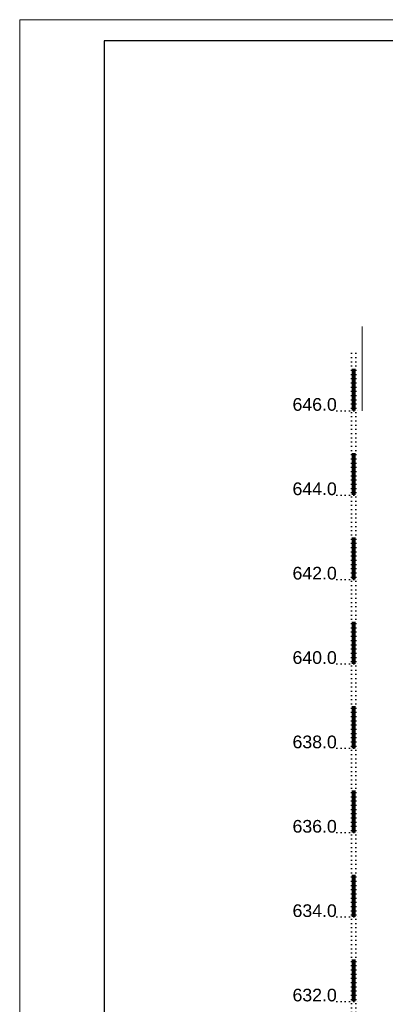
# Model space of a CAD drawing. Header units: millimetres. Extents: x -56135 to 1694203, y -446411 to -23139.
# Tile 52 of 256: x 324717 to 333382, y -121844 to -98505. Entities that reach past the tile are written whole.
import ezdxf

# ---------------------------------------------------------------- set-up
doc = ezdxf.new("R2010")
doc.units = ezdxf.units.MM
doc.linetypes.add('CONTI', pattern=[1, 0, 1])
doc.layers.add('CUT_LRS', color=7, linetype='CONTI')
doc.layers.add('ТОЛСТЫЕ_ОСНОВНЫЕ', color=6, linetype='Continuous')
doc.layers.add('Перекрытие ж_бетон', color=1, linetype='Continuous', lineweight=30)
doc.layers.add('ТОНКИЕ', color=7, linetype='Continuous', lineweight=9)
doc.styles.get("Standard").update_dxf_attribs({"font": 'arial.ttf'})

# ---------------------------------------------------------------- blocks, each defined once
blk = doc.blocks.new('*U42')
at = {"layer": 'ТОЛСТЫЕ_ОСНОВНЫЕ', "color": 6}
blk.add_lwpolyline([(20, 5), (1256, 5), (1256, 589), (20, 589)], close=True, dxfattribs=at)
at = {"layer": 'ТОНКИЕ'}
blk.add_lwpolyline([(0, 0), (1261, 0), (1261, 594), (0, 594)], close=True, dxfattribs=at)
blk = doc.blocks.new('геология разряи 2-2')
for p, q in [((-252.08, -194.63), (-252.08, -506.45)), ((-251.08, -194.63), (-251.08, -519.45)), ((-255.58, -208.25), (-249.58, -208.25)), ((-255.58, -228.25), (-249.58, -228.25)), ((-255.58, -248.25), (-249.58, -248.25)), ((-255.58, -268.25), (-249.58, -268.25)), ((-255.58, -288.25), (-249.58, -288.25)), ((-255.58, -308.25), (-249.58, -308.25)), ((-255.58, -328.25), (-249.58, -328.25)), ((-255.58, -348.25), (-249.58, -348.25))]:
    blk.add_line(p, q)
at = {"const_width": 1}
for points in [[(-251.58, -208.25), (-251.58, -198.25)], [(-251.58, -228.25), (-251.58, -218.25)], [(-251.58, -248.25), (-251.58, -238.25)], [(-251.58, -268.25), (-251.58, -258.25)], [(-251.58, -288.25), (-251.58, -278.25)], [(-251.58, -308.25), (-251.58, -298.25)], [(-251.58, -328.25), (-251.58, -318.25)], [(-251.58, -348.25), (-251.58, -338.25)]]:
    blk.add_lwpolyline(points, dxfattribs=at)
for s, p in [('646.0', (-266.08, -208.25)), ('644.0', (-266.08, -228.25)), ('642.0', (-266.08, -248.25)), ('640.0', (-266.08, -268.25)), ('638.0', (-266.08, -288.25)), ('636.0', (-266.08, -308.25)), ('634.0', (-266.08, -328.25)), ('632.0', (-266.08, -348.25))]:
    blk.add_text(s, height=3).set_placement(p)

msp = doc.modelspace()

# ---------------------------------------------------------------- linework, layer by layer
at = {"layer": 'Перекрытие ж_бетон', "lineweight": 0}
msp.add_line((332832.9, -107773.9), (332832.9, -105773.9), dxfattribs=at)

# ---------------------------------------------------------------- block references
at = {"xscale": 100, "yscale": 100, "zscale": 100}
msp.add_blockref('*U42', (324717.5, -157904.7), dxfattribs=at)
at = {"layer": 'CUT_LRS', "linetype": 'Continuous', "xscale": 100, "yscale": 100, "zscale": 100}
msp.add_blockref('геология разряи 2-2', (357791.3, -86949.1), dxfattribs=at)

doc.saveas('drawing.dxf')
